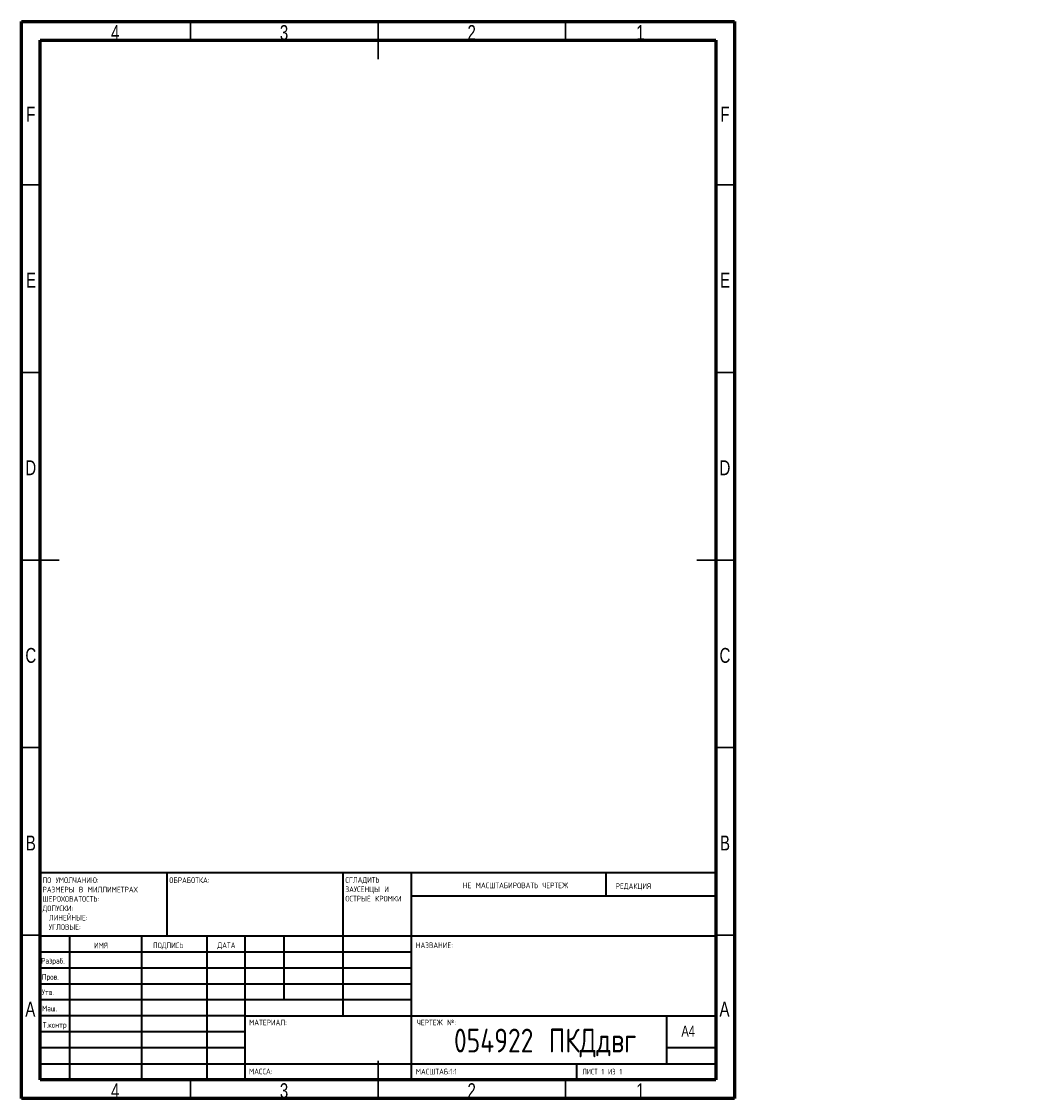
# Model space of a CAD drawing. Header units: millimetres. Extents: x -123 to 282, y -455 to 292.
# Tile 2 of 2: x 15 to 282, y 5 to 292. Entities that reach past the tile are written whole.
import ezdxf

# ---------------------------------------------------------------- set-up
doc = ezdxf.new("R2010")
doc.units = ezdxf.units.MM
doc.styles.add('SLDTEXTSTYLE0', font='TXT', dxfattribs={"width": 0.75, "bigfont": 'bigfont'})
doc.styles.add('SLDTEXTSTYLE1', font='TXT', dxfattribs={"width": 0.75})
doc.styles.add('SLDTEXTSTYLE2', font='TXT', dxfattribs={"width": 0.681818, "bigfont": 'bigfont'})

# ---------------------------------------------------------------- blocks, each defined once
blk = doc.blocks.new('SW_NOTE_0')
at = {"color": 0, "linetype": 'Continuous', "lineweight": 0, "char_height": 1.5, "attachment_point": 1, "style": 'SLDTEXTSTYLE0'}
for s, insert in [('\\M+18452\\M+18443\\M+1844C\\M+18440\\M+18444\\M+18449\\M+18453\\M+1845D', (0, 1.93)), ('\\M+18448\\M+18440\\M+18454\\M+18452\\M+18445\\M+1844E\\M+18457\\M+1845C \\M+18449', (0, -0.57)), ('\\M+1844F\\M+18452\\M+18453\\M+18451\\M+1845C\\M+18445 \\M+1844B\\M+18451\\M+1844F\\M+1844D\\M+1844B\\M+18449', (0, -3.07))]:
    blk.add_mtext(s, dxfattribs=dict(at, insert=insert))
blk = doc.blocks.new('SW_NOTE_1')
at = {"color": 0, "linetype": 'Continuous', "lineweight": 0, "char_height": 1.5, "attachment_point": 1, "style": 'SLDTEXTSTYLE0'}
for s, insert in [('\\M+18450\\M+1844F \\M+18454\\M+1844D\\M+1844F\\M+1844C\\M+18458\\M+18440\\M+1844E\\M+18449\\M+1845F:', (0, 1.93)), ('\\M+18451\\M+18440\\M+18448\\M+1844D\\M+18445\\M+18451\\M+1845C \\M+18442 \\M+1844D\\M+18449\\M+1844C\\M+1844C\\M+18449\\M+1844D\\M+18445\\M+18453\\M+18451\\M+18440\\M+18456', (0, -0.57)), ('\\M+18459\\M+18445\\M+18451\\M+1844F\\M+18456\\M+1844F\\M+18442\\M+18440\\M+18453\\M+1844F\\M+18452\\M+18453\\M+1845D:', (0, -3.07)), ('\\M+18444\\M+1844F\\M+18450\\M+18454\\M+18452\\M+1844B\\M+18449:', (0, -5.57)), ('\\M+1844C\\M+18449\\M+1844E\\M+18445\\M+1844A\\M+1844E\\M+1845C\\M+18445:', (1.69, -8.07)), ('\\M+18454\\M+18443\\M+1844C\\M+1844F\\M+18442\\M+1845C\\M+18445:', (1.69, -10.57))]:
    blk.add_mtext(s, dxfattribs=dict(at, insert=insert))

msp = doc.modelspace()

# ---------------------------------------------------------------- linework, layer by layer
at = {"color": 7, "linetype": 'Continuous', "lineweight": 60}
for p, q in [((15, 5), (15, 292)), ((15, 292), (205, 292)), ((205, 292), (205, 5)), ((20, 10), (20, 287)), ((20, 287), (200, 287)), ((200, 287), (200, 10)), ((200, 10), (20, 10)), ((205, 5), (15, 5))]:
    msp.add_line(p, q, dxfattribs=at)
at = {"color": 7, "linetype": 'Continuous', "lineweight": 30}
for p, q in [((60, 287), (60, 292)), ((110, 287), (110, 292)), ((110, 292), (110, 282)), ((160, 287), (160, 292)), ((20, 248.5), (15, 248.5)), ((200, 248.5), (205, 248.5)), ((20, 198.5), (15, 198.5)), ((200, 198.5), (205, 198.5)), ((20, 148.5), (15, 148.5)), ((15, 148.5), (25, 148.5)), ((205, 148.5), (195, 148.5)), ((200, 148.5), (205, 148.5)), ((20, 98.5), (15, 98.5)), ((200, 98.5), (205, 98.5)), ((20, 48.5), (15, 48.5)), ((200, 48.5), (205, 48.5)), ((110, 5), (110, 15)), ((60, 10), (60, 5)), ((110, 10), (110, 5)), ((160, 10), (160, 5))]:
    msp.add_line(p, q, dxfattribs=at)
at = {"color": 7, "linetype": 'Continuous', "lineweight": 40}
for p, q in [((20, 65.25), (200, 65.25)), ((20, 65.25), (20, 10)), ((53.8, 48.25), (53.8, 65.25)), ((100.6, 65.25), (100.6, 27)), ((118.8, 65.25), (118.8, 10)), ((170.8, 58.88), (170.8, 65.25)), ((200, 58.88), (118.8, 58.88)), ((200, 48.25), (20, 48.25)), ((27.8, 48.25), (27.8, 10)), ((46.99, 48.25), (46.99, 10)), ((64.4, 48.25), (64.4, 10)), ((74.6, 10), (74.6, 48.25)), ((85, 31.25), (85, 48.25)), ((118.8, 44), (20, 44)), ((118.8, 39.75), (20, 39.75)), ((118.8, 35.5), (20, 35.5)), ((118.8, 31.25), (20, 31.25)), ((74.6, 27), (20, 27)), ((74.6, 27), (200, 27)), ((187, 14.25), (187, 27)), ((74.6, 22.75), (20, 22.75)), ((74.6, 18.5), (20, 18.5)), ((200, 18.5), (187, 18.5)), ((20, 14.25), (200, 14.25)), ((163, 10), (163, 14.25))]:
    msp.add_line(p, q, dxfattribs=at)

# ---------------------------------------------------------------- block references
at = {"color": 7, "linetype": 'Continuous', "lineweight": 0}
for name, p in [('SW_NOTE_1', (20.59, 61.99)), ('SW_NOTE_0', (101.31, 62.07))]:
    msp.add_blockref(name, p, dxfattribs=at)

# ---------------------------------------------------------------- texts
for s, insert, char_height, attachment_point, style in [('4', (39.96, 291.06), 3.97, 2, 'SLDTEXTSTYLE1'), ('3', (84.96, 291.06), 3.97, 2, 'SLDTEXTSTYLE1'), ('2', (134.96, 291.06), 3.97, 2, 'SLDTEXTSTYLE1'), ('1', (179.96, 291.06), 3.97, 2, 'SLDTEXTSTYLE1'), ('F', (17.46, 269.31), 3.97, 2, 'SLDTEXTSTYLE1'), ('F', (202.46, 269.31), 3.97, 2, 'SLDTEXTSTYLE1'), ('E', (17.51, 225.06), 3.97, 2, 'SLDTEXTSTYLE1'), ('E', (202.51, 225.06), 3.97, 2, 'SLDTEXTSTYLE1'), ('D', (17.45, 175.06), 3.97, 2, 'SLDTEXTSTYLE1'), ('D', (202.45, 175.06), 3.97, 2, 'SLDTEXTSTYLE1'), ('C', (17.46, 125.06), 3.97, 2, 'SLDTEXTSTYLE1'), ('C', (202.46, 125.06), 3.97, 2, 'SLDTEXTSTYLE1'), ('B', (17.47, 75.06), 3.97, 2, 'SLDTEXTSTYLE1'), ('B', (202.47, 75.06), 3.97, 2, 'SLDTEXTSTYLE1'), ('\\M+1844F\\M+18441\\M+18451\\M+18440\\M+18441\\M+1844F\\M+18453\\M+1844B\\M+18440:', (54.37, 63.92), 1.5, 1, 'SLDTEXTSTYLE0'), ('\\M+1844E\\M+18445 \\M+1844D\\M+18440\\M+18452\\M+18459\\M+18453\\M+18440\\M+18441\\M+18449\\M+18451\\M+1844F\\M+18442\\M+18440\\M+18453\\M+1845D \\M+18458\\M+18445\\M+18451\\M+18453\\M+18445\\M+18447', (132.61, 62.53), 1.5, 1, 'SLDTEXTSTYLE0'), ('\\M+18451\\M+18445\\M+18444\\M+18440\\M+1844B\\M+18457\\M+18449\\M+18460', (173.33, 62.33), 1.5, 1, 'SLDTEXTSTYLE0'), ('\\M+18449\\M+1844D\\M+18460', (34.32, 46.5), 1.5, 1, 'SLDTEXTSTYLE0'), ('\\M+18450\\M+1844F\\M+18444\\M+18450\\M+18449\\M+18452\\M+1845D', (50.03, 46.56), 1.5, 1, 'SLDTEXTSTYLE0'), ('\\M+18444\\M+18440\\M+18453\\M+18440', (67.21, 46.58), 1.5, 1, 'SLDTEXTSTYLE0'), ('\\M+1844E\\M+18440\\M+18448\\M+18442\\M+18440\\M+1844E\\M+18449\\M+18445:', (120.07, 46.58), 1.5, 1, 'SLDTEXTSTYLE0'), ('\\M+18451\\M+18470\\M+18478\\M+18482\\M+18470\\M+18471.', (20.21, 42.43), 1.5, 1, 'SLDTEXTSTYLE0'), ('\\M+18450\\M+18482\\M+18480\\M+18472.', (20.41, 38.15), 1.5, 1, 'SLDTEXTSTYLE0'), ('\\M+18454\\M+18484\\M+18472.', (20.4, 34.06), 1.5, 1, 'SLDTEXTSTYLE0'), ('A', (17.34, 30.81), 3.97, 2, 'SLDTEXTSTYLE1'), ('\\M+1844D\\M+18470\\M+1848A.', (20.46, 29.73), 1.5, 1, 'SLDTEXTSTYLE0'), ('A', (202.34, 30.81), 3.97, 2, 'SLDTEXTSTYLE1'), ('\\M+1844D\\M+18440\\M+18453\\M+18445\\M+18451\\M+18449\\M+18440\\M+1844C:', (75.65, 25.99), 1.5, 1, 'SLDTEXTSTYLE0'), ('\\M+18458\\M+18445\\M+18451\\M+18453\\M+18445\\M+18447 \\M+18782:', (120.37, 25.99), 1.5, 1, 'SLDTEXTSTYLE0'), ('\\M+18453.\\M+1847B\\M+18480\\M+1847E\\M+18484\\M+18482', (20.67, 25.35), 1.5, 1, 'SLDTEXTSTYLE0'), ('054922 \\M+18450\\M+1844B\\M+18444\\M+18474\\M+18472\\M+18473', (154.54, 23.61), 6.35, 2, 'SLDTEXTSTYLE0'), ('A4', (190.87, 24.41), 2.91, 1, 'SLDTEXTSTYLE1'), ('\\M+1844D\\M+18440\\M+18452\\M+18452\\M+18440:', (75.62, 12.95), 1.4986, 1, 'SLDTEXTSTYLE0'), ('\\M+1844D\\M+18440\\M+18452\\M+18459\\M+18453\\M+18440\\M+18441:1:1', (120.07, 12.9), 1.5, 1, 'SLDTEXTSTYLE0'), ('\\M+1844C\\M+18449\\M+18452\\M+18453 1 \\M+18449\\M+18448 1', (164.48, 12.9), 1.5, 1, 'SLDTEXTSTYLE2'), ('4', (39.96, 9.06), 3.97, 2, 'SLDTEXTSTYLE1'), ('3', (84.96, 9.06), 3.97, 2, 'SLDTEXTSTYLE1'), ('2', (134.96, 9.06), 3.97, 2, 'SLDTEXTSTYLE1'), ('1', (179.96, 9.06), 3.97, 2, 'SLDTEXTSTYLE1')]:
    msp.add_mtext(s, dxfattribs=dict(at, insert=insert, char_height=char_height, attachment_point=attachment_point, style=style))

doc.saveas('drawing.dxf')
